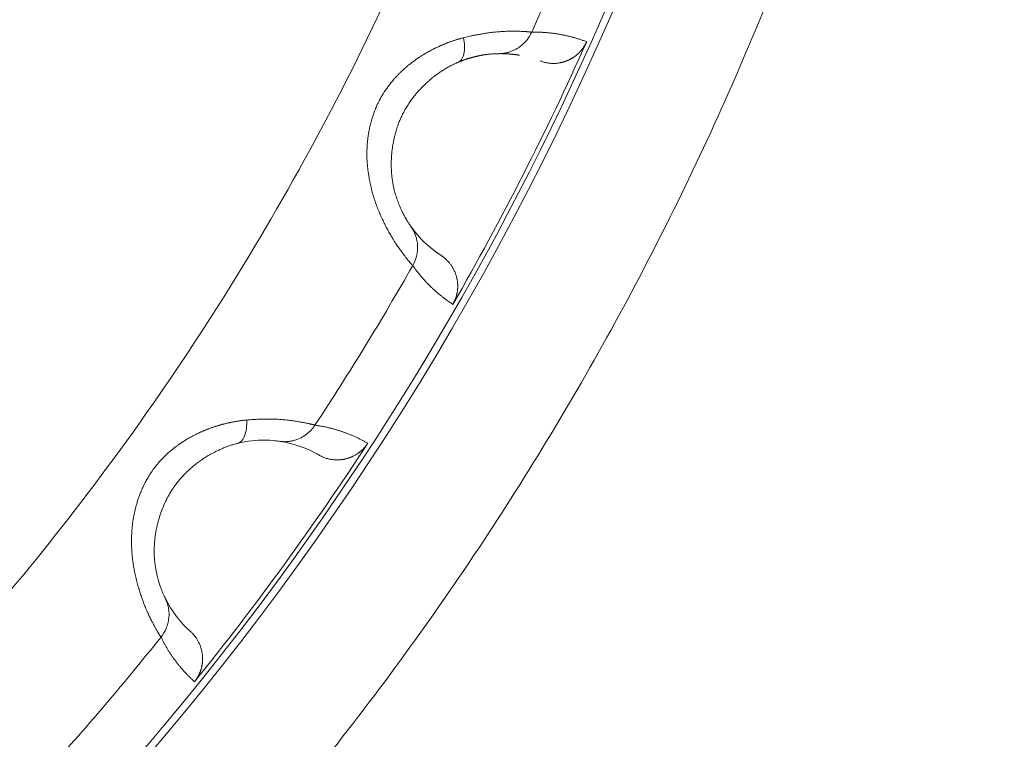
# Model space of a CAD drawing. Header units: millimetres. Extents: x 51337 to 61814, y -21781 to -12277.
# Tile 235 of 256: x 59284 to 59297, y -20740 to -20730. Entities that reach past the tile are written whole.
import ezdxf

# ---------------------------------------------------------------- set-up
doc = ezdxf.new("R2010")
doc.units = ezdxf.units.MM
doc.header["$LTSCALE"] = 0.3175
doc.layers.add('1轮廓实线层', color=7, linetype='Continuous', lineweight=18)

msp = doc.modelspace()

# ---------------------------------------------------------------- linework, layer by layer
at = {"layer": '1轮廓实线层'}
for p, q in [((59290.47332, -20730.40924), (59290.54957, -20730.41044)), ((59285.94673, -20737.93778), (59285.90537, -20737.85998)), ((59286.25076, -20738.31332), (59286.20246, -20738.26828))]:
    msp.add_line(p, q, dxfattribs=at)
for radius, start, end in [(117.32051, 300.7584308, 103.5504853), (40, 288.773642, 251.226405), (39.90067, 289.520584, 109.999747)]:
    msp.add_arc((59255.29339, -20713.97664), radius, start, end, dxfattribs=at)
for points, degree, knots in [([(59255.29339, -20663.97664), (59256.8034, -20663.97664), (59258.31341, -20664.04509), (59261.32105, -20664.31834), (59262.81868, -20664.52313), (59265.78926, -20665.06737), (59267.26222, -20665.40682), (59270.17137, -20666.21761), (59271.60758, -20666.68893), (59274.43144, -20667.7596), (59275.81911, -20668.35894), (59278.53453, -20669.68071), (59279.86228, -20670.40314), (59282.44697, -20671.96518), (59283.7039, -20672.80478), (59286.13667, -20674.59426), (59287.31248, -20675.54414), (59289.57336, -20677.54639), (59290.65841, -20678.59876), (59292.72886, -20680.79735), (59293.71425, -20681.94358), (59295.57728, -20684.32048), (59296.45492, -20685.55116), (59298.09526, -20688.08688), (59298.85795, -20689.39192), (59300.26213, -20692.06565), (59300.90362, -20693.43434), (59302.06014, -20696.22415), (59302.57516, -20697.64527), (59303.47452, -20700.52827), (59303.85885, -20701.99016), (59304.49367, -20704.94271), (59304.74416, -20706.43337), (59305.10924, -20709.43125), (59305.22383, -20710.93847), (59305.31618, -20713.95708), (59305.29393, -20715.46848), (59305.11278, -20718.48307), (59304.95388, -20719.98626), (59304.50072, -20722.9721), (59304.20647, -20724.45474), (59303.48502, -20727.38733), (59303.05783, -20728.83727), (59302.07401, -20731.69256), (59301.51738, -20733.0979), (59300.27925, -20735.85247), (59299.59776, -20737.20168), (59298.11549, -20739.83293), (59297.31472, -20741.11495), (59295.60046, -20743.60129), (59294.68698, -20744.80561), (59292.75479, -20747.12665), (59291.7361, -20748.24337), (59289.60184, -20750.38008), (59288.48628, -20751.40006), (59286.16745, -20753.3349), (59284.96418, -20754.24976), (59282.47981, -20755.96686), (59281.1987, -20756.7691), (59278.56916, -20758.25438), (59277.22072, -20758.93742), (59274.46758, -20760.1787), (59273.06287, -20760.73694), (59270.20872, -20761.72403), (59268.75927, -20762.15288), (59267.29339, -20762.51529)], 3, [0, 0, 0, 0, 0.03125, 0.03125, 0.0625, 0.0625, 0.09375, 0.09375, 0.125, 0.125, 0.15625, 0.15625, 0.1875, 0.1875, 0.21875, 0.21875, 0.25, 0.25, 0.28125, 0.28125, 0.3125, 0.3125, 0.34375, 0.34375, 0.375, 0.375, 0.40625, 0.40625, 0.4375, 0.4375, 0.46875, 0.46875, 0.5, 0.5, 0.53125, 0.53125, 0.5625, 0.5625, 0.59375, 0.59375, 0.625, 0.625, 0.65625, 0.65625, 0.6875, 0.6875, 0.71875, 0.71875, 0.75, 0.75, 0.78125, 0.78125, 0.8125, 0.8125, 0.84375, 0.84375, 0.875, 0.875, 0.90625, 0.90625, 0.9375, 0.9375, 0.96875, 0.96875, 1, 1, 1, 1]), ([(59267.29339, -20754.11934), (59268.48559, -20753.76295), (59269.6619, -20753.35342), (59271.97343, -20752.4313), (59273.10863, -20751.91873), (59275.32894, -20750.79459), (59276.41404, -20750.18304), (59278.52551, -20748.8658), (59279.55189, -20748.16012), (59281.53778, -20746.66022), (59282.49729, -20745.86602), (59284.34185, -20744.19537), (59285.22689, -20743.31894), (59286.91547, -20741.49079), (59287.71902, -20740.53908), (59289.23824, -20738.56794), (59289.95391, -20737.5485), (59291.29172, -20735.45), (59291.91384, -20734.37093), (59293.05962, -20732.16171), (59293.58326, -20731.03156), (59294.52791, -20728.72916), (59294.94892, -20727.5569), (59295.68496, -20725.17957), (59295.99999, -20723.9745), (59296.52157, -20721.54111), (59296.72813, -20720.31279), (59297.03112, -20717.84265), (59297.12756, -20716.60082), (59297.20956, -20714.11351), (59297.19512, -20712.86803), (59297.05548, -20710.38328), (59296.93028, -20709.14403), (59296.57009, -20706.68157), (59296.33512, -20705.45837), (59295.75726, -20703.03772), (59295.41437, -20701.84028), (59294.62342, -20699.48066), (59294.17534, -20698.31848), (59293.17757, -20696.03859), (59292.62786, -20694.92089), (59291.43118, -20692.73883), (59290.7842, -20691.67447), (59289.39811, -20689.60755), (59288.65899, -20688.60498), (59287.09448, -20686.66959), (59286.26909, -20685.73676), (59284.53857, -20683.94826), (59283.63345, -20683.09257), (59281.75066, -20681.46514), (59280.77299, -20680.69339), (59278.75286, -20679.23995), (59277.7104, -20678.55825), (59275.56895, -20677.29032), (59274.46997, -20676.70408), (59272.22419, -20675.63173), (59271.07741, -20675.1456), (59268.74513, -20674.27733), (59267.55963, -20673.89518), (59265.15934, -20673.23787), (59263.94455, -20672.96272), (59261.4953, -20672.52159), (59260.26084, -20672.35562), (59257.78205, -20672.13418), (59256.53772, -20672.07871), (59255.29339, -20672.07871)], 3, [0, 0, 0, 0, 0.03125, 0.03125, 0.0625, 0.0625, 0.09375, 0.09375, 0.125, 0.125, 0.15625, 0.15625, 0.1875, 0.1875, 0.21875, 0.21875, 0.25, 0.25, 0.28125, 0.28125, 0.3125, 0.3125, 0.34375, 0.34375, 0.375, 0.375, 0.40625, 0.40625, 0.4375, 0.4375, 0.46875, 0.46875, 0.5, 0.5, 0.53125, 0.53125, 0.5625, 0.5625, 0.59375, 0.59375, 0.625, 0.625, 0.65625, 0.65625, 0.6875, 0.6875, 0.71875, 0.71875, 0.75, 0.75, 0.78125, 0.78125, 0.8125, 0.8125, 0.84375, 0.84375, 0.875, 0.875, 0.90625, 0.90625, 0.9375, 0.9375, 0.96875, 0.96875, 1, 1, 1, 1]), ([(59290.91112, -20730.11564), (59290.91076, -20730.11555), (59290.91001, -20730.11536), (59290.90853, -20730.11507), (59290.90672, -20730.11475), (59290.90449, -20730.1144), (59290.90182, -20730.11403), (59290.89866, -20730.11362), (59290.89497, -20730.11317), (59290.8907, -20730.1127), (59290.88581, -20730.11218), (59290.88025, -20730.11164), (59290.87397, -20730.11106), (59290.86692, -20730.11045), (59290.85905, -20730.10981), (59290.85032, -20730.10915), (59290.84068, -20730.10848), (59290.83008, -20730.10781), (59290.81259, -20730.1068), (59290.78471, -20730.10535), (59290.74117, -20730.10355), (59290.68458, -20730.10221), (59290.61828, -20730.10208), (59290.5463, -20730.104), (59290.47427, -20730.1082), (59290.40139, -20730.11469), (59290.33395, -20730.12291), (59290.27363, -20730.1318), (59290.22156, -20730.14035), (59290.17248, -20730.14924), (59290.12667, -20730.15825), (59290.08439, -20730.16715), (59290.04581, -20730.17575), (59290.01114, -20730.1838), (59289.98917, -20730.18906), (59289.97892, -20730.19151)], 3, [0, 0, 0, 0, 0.01071752, 0.02203089, 0.03393741, 0.04643443, 0.05951937, 0.0731897, 0.08744297, 0.10227681, 0.11768893, 0.13367711, 0.15023921, 0.16737312, 0.18507678, 0.20334812, 0.22218505, 0.2415854, 0.2615469, 0.31232692, 0.37160402, 0.43924333, 0.5150676, 0.58163491, 0.64470902, 0.70430263, 0.76044005, 0.80090581, 0.83825985, 0.87255927, 0.90385905, 0.93221028, 0.95765876, 0.98024422, 1, 1, 1, 1]), ([(59289.97892, -20730.19151), (59289.97341, -20730.19294), (59289.96242, -20730.19579), (59289.94591, -20730.20025), (59289.92944, -20730.20486), (59289.91298, -20730.20961), (59289.89656, -20730.2145), (59289.88017, -20730.21953), (59289.86382, -20730.22471), (59289.8475, -20730.23004), (59289.83122, -20730.2355), (59289.81497, -20730.2411), (59289.79877, -20730.24685), (59289.78261, -20730.25273), (59289.7665, -20730.25876), (59289.75043, -20730.26492), (59289.73442, -20730.27122), (59289.71845, -20730.27766), (59289.70254, -20730.28423), (59289.68668, -20730.29094), (59289.67088, -20730.29779), (59289.65514, -20730.30477), (59289.63945, -20730.31188), (59289.62383, -20730.31913), (59289.60828, -20730.32651), (59289.59279, -20730.33402), (59289.57737, -20730.34166), (59289.56202, -20730.34943), (59289.54674, -20730.35734), (59289.53154, -20730.36537), (59289.51641, -20730.37353), (59289.50136, -20730.38182), (59289.48639, -20730.39023), (59289.4715, -20730.39878), (59289.45669, -20730.40744), (59289.44197, -20730.41624), (59289.42734, -20730.42515), (59289.4128, -20730.43419), (59289.39835, -20730.44336), (59289.38399, -20730.45264), (59289.36973, -20730.46205), (59289.35556, -20730.47158), (59289.34149, -20730.48123), (59289.32753, -20730.49099), (59289.31366, -20730.50088), (59289.2999, -20730.51088), (59289.28625, -20730.52101), (59289.27271, -20730.53124), (59289.25927, -20730.5416), (59289.24595, -20730.55207), (59289.23274, -20730.56265), (59289.21965, -20730.57335), (59289.20668, -20730.58416), (59289.19382, -20730.59508), (59289.18109, -20730.60611), (59289.16848, -20730.61726), (59289.15599, -20730.62852), (59289.14364, -20730.63988), (59289.13141, -20730.65136), (59289.11931, -20730.66294), (59289.10734, -20730.67463), (59289.09551, -20730.68642), (59289.08381, -20730.69833), (59289.07226, -20730.71034), (59289.06084, -20730.72245), (59289.04956, -20730.73467), (59289.03843, -20730.74699), (59289.00221, -20730.78794), (59288.94701, -20730.8565), (59288.88162, -20730.95295), (59288.83089, -20731.04182), (59288.79253, -20731.12167), (59288.76399, -20731.1912), (59288.74011, -20731.25759), (59288.71967, -20731.32336), (59288.70217, -20731.39115), (59288.68857, -20731.45497), (59288.67829, -20731.51449), (59288.67073, -20731.56945), (59288.6654, -20731.61965), (59288.66183, -20731.66494), (59288.65964, -20731.70519), (59288.65846, -20731.74033), (59288.65799, -20731.77028), (59288.65798, -20731.79501), (59288.65823, -20731.81449), (59288.65856, -20731.8287), (59288.65906, -20731.84321), (59288.65991, -20731.85976), (59288.66108, -20731.88012), (59288.66248, -20731.90049), (59288.66408, -20731.92086), (59288.66588, -20731.94123), (59288.66788, -20731.9616), (59288.67009, -20731.98196), (59288.6725, -20732.00232), (59288.6751, -20732.02266), (59288.67791, -20732.04299), (59288.68091, -20732.0633), (59288.68411, -20732.08358), (59288.68751, -20732.10384), (59288.69111, -20732.12408), (59288.6949, -20732.14428), (59288.69888, -20732.16445), (59288.70306, -20732.18458), (59288.70744, -20732.20467), (59288.71201, -20732.22472), (59288.71678, -20732.24473), (59288.72174, -20732.2647), (59288.7269, -20732.28462), (59288.73227, -20732.30449), (59288.73783, -20732.32431), (59288.74359, -20732.34408), (59288.74954, -20732.36379), (59288.75569, -20732.38343), (59288.76202, -20732.403), (59288.77489, -20732.4415), (59288.79528, -20732.49816), (59288.82442, -20732.57101), (59288.85514, -20732.64139), (59288.88684, -20732.70892), (59288.91907, -20732.77339), (59288.95166, -20732.83475), (59288.97657, -20732.87955), (59288.99617, -20732.91303), (59289.01242, -20732.93981), (59289.0347, -20732.97533), (59289.06272, -20733.01823), (59289.0956, -20733.06633), (59289.12789, -20733.11135), (59289.1549, -20733.14762), (59289.17357, -20733.17206), (59289.18724, -20733.18989), (59289.19831, -20733.20444), (59289.20892, -20733.21806), (59289.21868, -20733.2304), (59289.22762, -20733.24152), (59289.23576, -20733.2515), (59289.24315, -20733.26039), (59289.24979, -20733.26826), (59289.25575, -20733.27519), (59289.26104, -20733.28123), (59289.26571, -20733.28645), (59289.2698, -20733.29092), (59289.27335, -20733.29468), (59289.27641, -20733.29781), (59289.27901, -20733.30036), (59289.2812, -20733.30237), (59289.28301, -20733.30391), (59289.28451, -20733.30504), (59289.2853, -20733.3055), (59289.28569, -20733.30573)], 3, [0, 0, 0, 0, 0.00396949, 0.00792271, 0.01186003, 0.01578181, 0.01968837, 0.02358008, 0.02745725, 0.0313202, 0.03516926, 0.03900472, 0.04282688, 0.04663604, 0.05043246, 0.05421644, 0.05798822, 0.06174807, 0.06549624, 0.06923297, 0.07295849, 0.07667303, 0.08037682, 0.08407006, 0.08775297, 0.09142573, 0.09508856, 0.09874162, 0.10238511, 0.1060192, 0.10964406, 0.11325986, 0.11686674, 0.12046488, 0.1240544, 0.12763547, 0.1312082, 0.13477275, 0.13832923, 0.14187778, 0.14541851, 0.14895154, 0.15247698, 0.15599495, 0.15950555, 0.16300889, 0.16650507, 0.1699942, 0.17347637, 0.1769517, 0.18042028, 0.18388221, 0.18733759, 0.19078653, 0.1942291, 0.19766542, 0.20109558, 0.20451967, 0.20793779, 0.21135004, 0.21475652, 0.21815732, 0.22155254, 0.22494229, 0.22832666, 0.23170577, 0.23507971, 0.2384486, 0.26502367, 0.28858214, 0.30926629, 0.32719576, 0.34242456, 0.35495638, 0.37010786, 0.38432111, 0.39758013, 0.40987007, 0.42117585, 0.43148202, 0.44077334, 0.44903524, 0.45625408, 0.46241746, 0.46751438, 0.47153548, 0.47447326, 0.47632223, 0.48054165, 0.48477243, 0.48901473, 0.4932687, 0.49753453, 0.50181238, 0.50610245, 0.51040495, 0.51472008, 0.51904807, 0.52338918, 0.52774364, 0.53211174, 0.53649375, 0.54088998, 0.54530077, 0.54972665, 0.55416822, 0.55862608, 0.56310085, 0.56759318, 0.57210371, 0.5766331, 0.58118203, 0.58575112, 0.59034034, 0.59494933, 0.59957776, 0.60422533, 0.622501, 0.6410032, 0.65970204, 0.67856197, 0.69757309, 0.71674304, 0.73607139, 0.74201651, 0.75161379, 0.76490258, 0.7819314, 0.80275304, 0.82690071, 0.84607373, 0.86019506, 0.86921539, 0.87888546, 0.88827987, 0.8973966, 0.90623394, 0.91479041, 0.92306479, 0.93105596, 0.93876294, 0.94618481, 0.95332069, 0.9601697, 0.96673093, 0.97300347, 0.97898633, 0.98467851, 0.99007894, 0.99518648, 1, 1, 1, 1]), ([(59289.90542, -20730.52708), (59289.92319, -20730.51958), (59289.95603, -20730.49293), (59289.98763, -20730.41605), (59289.99572, -20730.31005), (59289.98628, -20730.23042), (59289.97892, -20730.19151)], 3, [0, 0, 0, 0, 0.24769339, 0.50189604, 0.75609869, 1, 1, 1, 1]), ([(59290.91112, -20730.11564), (59290.91847, -20730.11551), (59290.93319, -20730.11525), (59290.95518, -20730.11517), (59290.97714, -20730.1153), (59290.99907, -20730.11567), (59291.02097, -20730.11629), (59291.04283, -20730.11714), (59291.06466, -20730.11822), (59291.08646, -20730.11955), (59291.10823, -20730.12112), (59291.12996, -20730.12292), (59291.15167, -20730.12496), (59291.17334, -20730.12725), (59291.19497, -20730.12977), (59291.21658, -20730.13254), (59291.23815, -20730.13555), (59291.25969, -20730.1388), (59291.2812, -20730.14229), (59291.30268, -20730.14602), (59291.32412, -20730.14999), (59291.34553, -20730.15421), (59291.36691, -20730.15867), (59291.38825, -20730.16338), (59291.40956, -20730.16833), (59291.43084, -20730.17352), (59291.45209, -20730.17896), (59291.4733, -20730.18465), (59291.49448, -20730.19058), (59291.51563, -20730.19675), (59291.53674, -20730.20317), (59291.55782, -20730.20984), (59291.57886, -20730.21676), (59291.59987, -20730.22392), (59291.62085, -20730.23134), (59291.6418, -20730.23898), (59291.6557, -20730.24428), (59291.66267, -20730.24693)], 3, [0, 0, 0, 0, 0.02695908, 0.05401288, 0.0811614, 0.10840466, 0.13574267, 0.16317545, 0.19070299, 0.21832533, 0.24604246, 0.27385441, 0.30176118, 0.32976278, 0.35785923, 0.38605054, 0.41433672, 0.44271778, 0.47119373, 0.49976459, 0.52843036, 0.55719105, 0.58604669, 0.61499727, 0.64404282, 0.67318333, 0.70241882, 0.7317493, 0.76117479, 0.79069529, 0.82031081, 0.85002137, 0.87982697, 0.90972762, 0.93972333, 0.96981413, 1, 1, 1, 1]), ([(59291.66267, -20730.24693), (59291.62553, -20730.32986), (59291.49126, -20730.46534), (59291.39714, -20730.50464), (59291.35109, -20730.52387), (59291.29936, -20730.53373), (59291.15963, -20730.56037), (59291.02621, -20730.5091)], 2, [0, 0, 0, 0.25, 0.5, 0.5, 0.75, 0.75, 1, 1, 1]), ([(59289.90542, -20730.52708), (59289.90931, -20730.52545), (59289.91707, -20730.5222), (59289.92856, -20730.51753), (59289.93991, -20730.51301), (59289.9511, -20730.50865), (59289.96215, -20730.50444), (59289.97304, -20730.50039), (59289.98378, -20730.49649), (59289.99437, -20730.49273), (59290.00481, -20730.4891), (59290.01509, -20730.48561), (59290.02522, -20730.48225), (59290.0352, -20730.47902), (59290.04503, -20730.47591), (59290.0547, -20730.47292), (59290.06422, -20730.47004), (59290.07359, -20730.46728), (59290.0828, -20730.46462), (59290.09186, -20730.46207), (59290.10077, -20730.45962), (59290.10953, -20730.45726), (59290.11814, -20730.455), (59290.1266, -20730.45284), (59290.13491, -20730.45076), (59290.14307, -20730.44877), (59290.15109, -20730.44686), (59290.15895, -20730.44502), (59290.16667, -20730.44327), (59290.17424, -20730.44159), (59290.18167, -20730.43998), (59290.18896, -20730.43845), (59290.1961, -20730.43698), (59290.2031, -20730.43557), (59290.20996, -20730.43423), (59290.21668, -20730.43294), (59290.22326, -20730.43171), (59290.2297, -20730.43054), (59290.23601, -20730.42943), (59290.24218, -20730.42836), (59290.24821, -20730.42734), (59290.25412, -20730.42637), (59290.25989, -20730.42545), (59290.26554, -20730.42457), (59290.27105, -20730.42374), (59290.27644, -20730.42294), (59290.2817, -20730.42218), (59290.2952, -20730.42029), (59290.31783, -20730.41742), (59290.34882, -20730.41419), (59290.3805, -20730.41168), (59290.40548, -20730.41037), (59290.42368, -20730.40977), (59290.43595, -20730.40953), (59290.44544, -20730.40945), (59290.45261, -20730.40944), (59290.45786, -20730.40947), (59290.46165, -20730.40948), (59290.46341, -20730.40946), (59290.46423, -20730.40946)], 3, [0, 0, 0, 0, 0.01139363, 0.02272308, 0.03398947, 0.04519375, 0.05633674, 0.0674191, 0.07844137, 0.08940394, 0.1003071, 0.11115105, 0.12193586, 0.13266151, 0.14332791, 0.15393489, 0.16448218, 0.17496947, 0.18539637, 0.19576246, 0.20606724, 0.21631018, 0.2264907, 0.23660819, 0.24666199, 0.25665143, 0.26657579, 0.27643435, 0.28622634, 0.29595101, 0.30560757, 0.31519523, 0.32471317, 0.33416059, 0.34353667, 0.35284058, 0.36207151, 0.37122862, 0.3803111, 0.38931812, 0.39824886, 0.40710251, 0.41587826, 0.42457531, 0.43319287, 0.44173014, 0.45018636, 0.45856074, 0.50773836, 0.56706842, 0.63689406, 0.71758331, 0.76806511, 0.81530375, 0.85920962, 0.89970231, 0.93670875, 0.9701619, 1, 1, 1, 1]), ([(59288.99129, -20731.90925), (59288.99137, -20731.90322), (59288.99152, -20731.89036), (59288.99207, -20731.86981), (59288.99298, -20731.8468), (59288.99437, -20731.82129), (59288.99636, -20731.79331), (59288.99908, -20731.76283), (59289.00267, -20731.72989), (59289.00729, -20731.69449), (59289.0131, -20731.65667), (59289.02029, -20731.61649), (59289.02905, -20731.574), (59289.03958, -20731.5293), (59289.05401, -20731.47545), (59289.07251, -20731.41595), (59289.09487, -20731.35438), (59289.11703, -20731.30076), (59289.14153, -20731.24754), (59289.16975, -20731.19279), (59289.2034, -20731.13483), (59289.23965, -20731.0787), (59289.27592, -20731.02781), (59289.31176, -20730.98155), (59289.34692, -20730.93935), (59289.38412, -20730.89778), (59289.42334, -20730.85697), (59289.46454, -20730.81703), (59289.50766, -20730.77812), (59289.55267, -20730.74036), (59289.59107, -20730.71047), (59289.62204, -20730.68771), (59289.64496, -20730.67148), (59289.66806, -20730.65575), (59289.69131, -20730.64051), (59289.7147, -20730.62578), (59289.73823, -20730.61156), (59289.76187, -20730.59786), (59289.78562, -20730.58469), (59289.80946, -20730.57205), (59289.83338, -20730.55995), (59289.85737, -20730.5484), (59289.88143, -20730.53736), (59289.89741, -20730.53052), (59289.90542, -20730.52708)], 3, [0, 0, 0, 0, 0.0104275, 0.02224284, 0.03544363, 0.05002787, 0.06599388, 0.08334028, 0.10206581, 0.12216943, 0.14365033, 0.16650729, 0.19073814, 0.21633929, 0.24330532, 0.2838213, 0.32015182, 0.3523048, 0.380327, 0.4175784, 0.45471146, 0.49177585, 0.5287744, 0.55883725, 0.58943646, 0.62057309, 0.65225081, 0.68447726, 0.71726587, 0.75063702, 0.78462131, 0.80092728, 0.81724874, 0.83359155, 0.84996224, 0.86636803, 0.88281691, 0.89931759, 0.91587962, 0.93251333, 0.94922987, 0.96604119, 0.98296006, 1, 1, 1, 1]), ([(59289.26076, -20732.77154), (59289.26035, -20732.77096), (59289.25947, -20732.76973), (59289.25778, -20732.76739), (59289.25553, -20732.76431), (59289.25257, -20732.76024), (59289.24876, -20732.75493), (59289.24392, -20732.74811), (59289.23793, -20732.73948), (59289.23065, -20732.72872), (59289.22195, -20732.7155), (59289.21118, -20732.69859), (59289.19831, -20732.67756), (59289.18354, -20732.65222), (59289.16831, -20732.62468), (59289.15289, -20732.59525), (59289.13756, -20732.56425), (59289.12082, -20732.52829), (59289.09975, -20732.47949), (59289.07559, -20732.41657), (59289.05169, -20732.34367), (59289.03551, -20732.28488), (59289.0253, -20732.24144), (59289.01923, -20732.21287), (59289.0137, -20732.18385), (59289.00873, -20732.15444), (59289.00437, -20732.12469), (59289.00064, -20732.09465), (59288.99753, -20732.06434), (59288.99504, -20732.03377), (59288.99316, -20732.00296), (59288.9919, -20731.97192), (59288.9912, -20731.94071), (59288.99126, -20731.91973), (59288.99129, -20731.90925)], 3, [0, 0, 0, 0, 0.01773088, 0.03787534, 0.06040575, 0.08529176, 0.11249999, 0.14199351, 0.17373104, 0.20766585, 0.24374436, 0.28190455, 0.32863354, 0.3733942, 0.41619247, 0.45704158, 0.49596334, 0.53298756, 0.58087526, 0.64852484, 0.70851857, 0.76265371, 0.78303327, 0.80326934, 0.82337345, 0.84335443, 0.86321807, 0.88297149, 0.90263007, 0.9222096, 0.94172488, 0.96118902, 0.98061149, 1, 1, 1, 1]), ([(59289.26076, -20732.77154), (59289.28636, -20732.80799), (59289.30802, -20732.84941), (59289.33137, -20732.91641), (59289.33763, -20732.93954), (59289.34678, -20732.98672), (59289.34967, -20733.01076), (59289.35192, -20733.05903), (59289.35129, -20733.08324), (59289.34657, -20733.13109), (59289.34249, -20733.15471), (59289.32549, -20733.22367), (59289.30778, -20733.26698), (59289.28569, -20733.30573)], 3, [0, 0, 0, 0, 0.25, 0.25, 0.375, 0.375, 0.5, 0.5, 0.625, 0.625, 0.75, 0.75, 1, 1, 1, 1]), ([(59289.83366, -20733.83656), (59289.83541, -20733.83347), (59289.83892, -20733.82728), (59289.84393, -20733.81783), (59289.84878, -20733.80824), (59289.85343, -20733.79853), (59289.85788, -20733.78869), (59289.86213, -20733.77872), (59289.86617, -20733.76865), (59289.87, -20733.75847), (59289.87361, -20733.74818), (59289.877, -20733.73781), (59289.88017, -20733.72735), (59289.88311, -20733.71681), (59289.88583, -20733.7062), (59289.88831, -20733.69553), (59289.89056, -20733.68481), (59289.89257, -20733.67404), (59289.89434, -20733.66324), (59289.89588, -20733.6524), (59289.89717, -20733.64154), (59289.89823, -20733.63067), (59289.89905, -20733.6198), (59289.89963, -20733.60892), (59289.89998, -20733.59807), (59289.90009, -20733.58723), (59289.89996, -20733.57641), (59289.8996, -20733.56564), (59289.89901, -20733.5549), (59289.89819, -20733.54422), (59289.89715, -20733.5336), (59289.89589, -20733.52304), (59289.89441, -20733.51255), (59289.89271, -20733.50215), (59289.89081, -20733.49183), (59289.8887, -20733.4816), (59289.88567, -20733.4683), (59289.87989, -20733.44609), (59289.86809, -20733.40967), (59289.84585, -20733.35816), (59289.82032, -20733.31527), (59289.79816, -20733.28488), (59289.78574, -20733.26916), (59289.77233, -20733.25355), (59289.75793, -20733.23813), (59289.74255, -20733.223), (59289.72621, -20733.20827), (59289.70892, -20733.19405), (59289.69078, -20733.18035), (59289.67809, -20733.17188), (59289.67171, -20733.16761)], 3, [0, 0, 0, 0, 0.01404921, 0.02814998, 0.04229891, 0.05649251, 0.07072723, 0.08499945, 0.0993055, 0.11364162, 0.12800404, 0.14238893, 0.15679241, 0.17121056, 0.18563948, 0.20007518, 0.21451371, 0.22895109, 0.24338333, 0.25780645, 0.27221649, 0.28660948, 0.30098151, 0.31532866, 0.32964706, 0.34393289, 0.35818237, 0.37239175, 0.38655737, 0.4006756, 0.41474291, 0.42875581, 0.44271091, 0.45660488, 0.47043448, 0.48419656, 0.49788807, 0.52435307, 0.57490226, 0.64910943, 0.74573831, 0.77138158, 0.79779211, 0.82492597, 0.85273542, 0.88116899, 0.91017173, 0.9396855, 0.96964937, 1, 1, 1, 1]), ([(59289.83366, -20733.83656), (59289.82742, -20733.83249), (59289.81496, -20733.82436), (59289.79646, -20733.8119), (59289.77813, -20733.79929), (59289.75999, -20733.7865), (59289.74202, -20733.77354), (59289.72424, -20733.76041), (59289.70663, -20733.7471), (59289.68921, -20733.73363), (59289.67196, -20733.71998), (59289.6549, -20733.70616), (59289.63801, -20733.69217), (59289.6213, -20733.67801), (59289.60477, -20733.66368), (59289.58841, -20733.64917), (59289.57224, -20733.6345), (59289.55624, -20733.61966), (59289.54042, -20733.60465), (59289.52478, -20733.58947), (59289.50931, -20733.57412), (59289.49402, -20733.5586), (59289.47891, -20733.54292), (59289.46397, -20733.52707), (59289.44921, -20733.51104), (59289.43462, -20733.49486), (59289.42021, -20733.4785), (59289.40598, -20733.46198), (59289.39192, -20733.44529), (59289.37803, -20733.42843), (59289.36432, -20733.41141), (59289.35078, -20733.39422), (59289.33741, -20733.37686), (59289.32422, -20733.35934), (59289.3112, -20733.34165), (59289.29835, -20733.32381), (59289.2899, -20733.31175), (59289.28569, -20733.30573)], 3, [0, 0, 0, 0, 0.03018539, 0.06027571, 0.090271, 0.12017125, 0.14997647, 0.17968668, 0.20930189, 0.2388221, 0.26824732, 0.29757758, 0.32681287, 0.35595321, 0.38499861, 0.41394907, 0.44280462, 0.47156526, 0.50023101, 0.52880186, 0.55727784, 0.58565896, 0.61394522, 0.64213665, 0.67023324, 0.69823502, 0.72614199, 0.75395416, 0.78167156, 0.80929418, 0.83682205, 0.86425516, 0.89159355, 0.91883721, 0.94598617, 0.97304043, 1, 1, 1, 1]), ([(59287.01532, -20735.4179), (59287.00966, -20735.41844), (59286.99836, -20735.41953), (59286.98135, -20735.42136), (59286.96436, -20735.42333), (59286.94736, -20735.42545), (59286.93038, -20735.42771), (59286.9134, -20735.43012), (59286.89644, -20735.43268), (59286.87949, -20735.43538), (59286.86255, -20735.43823), (59286.84563, -20735.44123), (59286.82873, -20735.44437), (59286.81185, -20735.44765), (59286.79499, -20735.45108), (59286.77816, -20735.45465), (59286.76136, -20735.45837), (59286.74458, -20735.46223), (59286.72784, -20735.46623), (59286.71112, -20735.47038), (59286.69445, -20735.47467), (59286.6778, -20735.4791), (59286.6612, -20735.48367), (59286.64464, -20735.48839), (59286.62812, -20735.49324), (59286.61165, -20735.49824), (59286.59522, -20735.50338), (59286.57885, -20735.50865), (59286.56252, -20735.51407), (59286.54625, -20735.51962), (59286.53003, -20735.52532), (59286.51387, -20735.53115), (59286.49776, -20735.53712), (59286.48172, -20735.54323), (59286.46574, -20735.54947), (59286.44983, -20735.55585), (59286.43398, -20735.56237), (59286.41821, -20735.56903), (59286.4025, -20735.57582), (59286.38686, -20735.58274), (59286.37131, -20735.5898), (59286.35582, -20735.597), (59286.34042, -20735.60433), (59286.3251, -20735.61179), (59286.30986, -20735.61938), (59286.2947, -20735.62711), (59286.27964, -20735.63497), (59286.26466, -20735.64297), (59286.24977, -20735.65109), (59286.23497, -20735.65935), (59286.22027, -20735.66773), (59286.20567, -20735.67625), (59286.19116, -20735.6849), (59286.17676, -20735.69368), (59286.16245, -20735.70258), (59286.14825, -20735.71162), (59286.13416, -20735.72078), (59286.12018, -20735.73007), (59286.1063, -20735.73949), (59286.09254, -20735.74904), (59286.07889, -20735.75872), (59286.06536, -20735.76852), (59286.05195, -20735.77844), (59286.03866, -20735.7885), (59286.02548, -20735.79867), (59286.01243, -20735.80898), (59285.99951, -20735.8194), (59285.95733, -20735.85419), (59285.89209, -20735.91327), (59285.81241, -20735.9983), (59285.74841, -20736.07814), (59285.69802, -20736.15101), (59285.65896, -20736.21521), (59285.62499, -20736.27705), (59285.59451, -20736.33881), (59285.56662, -20736.40304), (59285.54321, -20736.46394), (59285.52374, -20736.52112), (59285.50768, -20736.57422), (59285.49456, -20736.62297), (59285.48395, -20736.66714), (59285.47549, -20736.70656), (59285.46882, -20736.74108), (59285.46368, -20736.77059), (59285.4598, -20736.79501), (59285.457, -20736.81429), (59285.4551, -20736.82838), (59285.45333, -20736.84278), (59285.45157, -20736.85926), (59285.44955, -20736.87956), (59285.44775, -20736.89989), (59285.44614, -20736.92026), (59285.44473, -20736.94066), (59285.44352, -20736.9611), (59285.44252, -20736.98155), (59285.44171, -20737.00203), (59285.4411, -20737.02253), (59285.44069, -20737.04305), (59285.44048, -20737.06358), (59285.44047, -20737.08412), (59285.44066, -20737.10466), (59285.44104, -20737.12521), (59285.44162, -20737.14575), (59285.4424, -20737.1663), (59285.44338, -20737.18683), (59285.44456, -20737.20736), (59285.44594, -20737.22788), (59285.44752, -20737.24839), (59285.4493, -20737.26889), (59285.45128, -20737.28937), (59285.45347, -20737.30983), (59285.45586, -20737.33028), (59285.45846, -20737.35071), (59285.46126, -20737.37111), (59285.46426, -20737.39147), (59285.46745, -20737.41179), (59285.47414, -20737.45183), (59285.48542, -20737.51098), (59285.50279, -20737.58749), (59285.52213, -20737.66181), (59285.54287, -20737.73347), (59285.56462, -20737.80219), (59285.58722, -20737.86789), (59285.60481, -20737.91604), (59285.61892, -20737.95217), (59285.63079, -20737.98116), (59285.64723, -20738.01973), (59285.6682, -20738.06648), (59285.69316, -20738.11914), (59285.718, -20738.16865), (59285.73901, -20738.20871), (59285.75362, -20738.23576), (59285.76433, -20738.25551), (59285.77299, -20738.27162), (59285.78134, -20738.28673), (59285.78905, -20738.30044), (59285.79614, -20738.31283), (59285.80263, -20738.32395), (59285.80853, -20738.33388), (59285.81386, -20738.3427), (59285.81866, -20738.35047), (59285.82294, -20738.35727), (59285.82673, -20738.36316), (59285.83008, -20738.36821), (59285.833, -20738.37248), (59285.83552, -20738.37605), (59285.83769, -20738.37897), (59285.83954, -20738.38131), (59285.84109, -20738.38311), (59285.84239, -20738.38446), (59285.8431, -20738.38504), (59285.84345, -20738.38532)], 3, [0, 0, 0, 0, 0.00396949, 0.00792271, 0.01186003, 0.01578181, 0.01968837, 0.02358008, 0.02745725, 0.0313202, 0.03516926, 0.03900472, 0.04282688, 0.04663604, 0.05043247, 0.05421644, 0.05798822, 0.06174807, 0.06549624, 0.06923297, 0.07295849, 0.07667303, 0.08037682, 0.08407006, 0.08775297, 0.09142573, 0.09508856, 0.09874162, 0.10238511, 0.1060192, 0.10964406, 0.11325986, 0.11686675, 0.12046488, 0.1240544, 0.12763547, 0.1312082, 0.13477275, 0.13832923, 0.14187778, 0.14541851, 0.14895154, 0.15247698, 0.15599495, 0.15950555, 0.16300889, 0.16650507, 0.1699942, 0.17347637, 0.1769517, 0.18042028, 0.18388221, 0.18733759, 0.19078653, 0.1942291, 0.19766542, 0.20109558, 0.20451967, 0.20793779, 0.21135004, 0.21475652, 0.21815732, 0.22155254, 0.22494229, 0.22832666, 0.23170577, 0.23507971, 0.2384486, 0.26502367, 0.28858214, 0.30926629, 0.32719576, 0.34242456, 0.35495638, 0.37010786, 0.38432111, 0.39758013, 0.40987007, 0.42117585, 0.43148202, 0.44077334, 0.44903524, 0.45625408, 0.46241746, 0.46751438, 0.47153548, 0.47447326, 0.47632223, 0.48054165, 0.48477243, 0.48901473, 0.4932687, 0.49753453, 0.50181238, 0.50610245, 0.51040495, 0.51472008, 0.51904808, 0.52338918, 0.52774365, 0.53211174, 0.53649376, 0.54088998, 0.54530077, 0.54972665, 0.55416822, 0.55862608, 0.56310086, 0.56759318, 0.57210371, 0.5766331, 0.58118203, 0.58575112, 0.59034034, 0.59494933, 0.59957776, 0.60422533, 0.622501, 0.6410032, 0.65970204, 0.67856197, 0.69757309, 0.71674304, 0.73607139, 0.74201651, 0.75161379, 0.76490258, 0.7819314, 0.80275304, 0.82690071, 0.84607373, 0.86019506, 0.86921539, 0.87888546, 0.88827987, 0.8973966, 0.90623394, 0.91479041, 0.92306479, 0.93105596, 0.93876294, 0.94618481, 0.95332069, 0.9601697, 0.96673093, 0.97300347, 0.97898633, 0.98467851, 0.99007894, 0.99518648, 1, 1, 1, 1]), ([(59286.89023, -20735.73783), (59286.90896, -20735.73321), (59286.94555, -20735.71202), (59286.98879, -20735.64102), (59287.01337, -20735.5376), (59287.0165, -20735.45747), (59287.01532, -20735.4179)], 3, [0, 0, 0, 0, 0.24769377, 0.50189629, 0.75609882, 1, 1, 1, 1]), ([(59287.94791, -20735.48878), (59287.94756, -20735.48864), (59287.94686, -20735.48834), (59287.94545, -20735.48782), (59287.9437, -20735.48722), (59287.94156, -20735.48653), (59287.93898, -20735.48574), (59287.93592, -20735.48484), (59287.93235, -20735.48382), (59287.9282, -20735.48268), (59287.92345, -20735.48141), (59287.91804, -20735.48), (59287.91193, -20735.47844), (59287.90506, -20735.47674), (59287.8974, -20735.47488), (59287.88888, -20735.47287), (59287.87946, -20735.4707), (59287.86909, -20735.46837), (59287.85198, -20735.46464), (59287.82467, -20735.45885), (59287.78194, -20735.45026), (59287.72626, -20735.44008), (59287.66079, -20735.42958), (59287.5894, -20735.42022), (59287.5176, -20735.4131), (59287.44461, -20735.40811), (59287.37671, -20735.40567), (59287.31574, -20735.40502), (59287.26298, -20735.40532), (59287.21311, -20735.40642), (59287.16646, -20735.40815), (59287.1233, -20735.41033), (59287.08385, -20735.41279), (59287.04835, -20735.41532), (59287.02583, -20735.41708), (59287.01532, -20735.4179)], 3, [0, 0, 0, 0, 0.01071753, 0.02203091, 0.03393743, 0.04643446, 0.05951941, 0.07318974, 0.08744301, 0.10227685, 0.11768897, 0.13367715, 0.15023925, 0.16737316, 0.18507681, 0.20334815, 0.22218506, 0.24158541, 0.2615469, 0.31232699, 0.37160411, 0.43924339, 0.5150676, 0.58163483, 0.64470891, 0.70430254, 0.76044005, 0.80090573, 0.83825972, 0.87255911, 0.90385888, 0.93221013, 0.95765864, 0.98024414, 1, 1, 1, 1]), ([(59287.94791, -20735.48878), (59287.95519, -20735.48981), (59287.96977, -20735.49185), (59287.9915, -20735.49521), (59288.01317, -20735.49878), (59288.03477, -20735.50258), (59288.0563, -20735.50661), (59288.07776, -20735.51086), (59288.09916, -20735.51535), (59288.12048, -20735.52007), (59288.14174, -20735.52503), (59288.16292, -20735.53021), (59288.18404, -20735.53562), (59288.20508, -20735.54127), (59288.22606, -20735.54715), (59288.24697, -20735.55326), (59288.2678, -20735.5596), (59288.28857, -20735.56618), (59288.30927, -20735.573), (59288.32989, -20735.58004), (59288.35045, -20735.58732), (59288.37094, -20735.59484), (59288.39135, -20735.60259), (59288.4117, -20735.61058), (59288.43198, -20735.6188), (59288.45218, -20735.62726), (59288.47231, -20735.63595), (59288.49238, -20735.64489), (59288.51237, -20735.65406), (59288.53229, -20735.66346), (59288.55213, -20735.67311), (59288.57191, -20735.68299), (59288.59161, -20735.69312), (59288.61125, -20735.70348), (59288.6308, -20735.71408), (59288.6503, -20735.72491), (59288.6632, -20735.73232), (59288.66967, -20735.73602)], 3, [0, 0, 0, 0, 0.02695908, 0.05401288, 0.0811614, 0.10840466, 0.13574267, 0.16317545, 0.19070299, 0.21832533, 0.24604246, 0.27385441, 0.30176118, 0.32976278, 0.35785923, 0.38605054, 0.41433672, 0.44271778, 0.47119373, 0.49976459, 0.52843036, 0.55719105, 0.58604669, 0.61499727, 0.64404281, 0.67318333, 0.70241882, 0.7317493, 0.76117479, 0.79069529, 0.82031081, 0.85002137, 0.87982697, 0.90972762, 0.93972333, 0.96981413, 1, 1, 1, 1]), ([(59285.90239, -20737.85381), (59285.90211, -20737.85325), (59285.90154, -20737.8521), (59285.90049, -20737.85002), (59285.89924, -20737.84757), (59285.89777, -20737.84469), (59285.89607, -20737.84133), (59285.89411, -20737.83744), (59285.89188, -20737.83298), (59285.88937, -20737.82788), (59285.8852, -20737.81928), (59285.87883, -20737.80575), (59285.86962, -20737.78519), (59285.86078, -20737.76432), (59285.85258, -20737.74395), (59285.84513, -20737.72463), (59285.83699, -20737.70246), (59285.82823, -20737.67722), (59285.81895, -20737.64872), (59285.80931, -20737.61678), (59285.79949, -20737.58121), (59285.7896, -20737.54148), (59285.78007, -20737.49799), (59285.77131, -20737.45127), (59285.7651, -20737.41134), (59285.76074, -20737.37826), (59285.75761, -20737.35104), (59285.75448, -20737.31795), (59285.7518, -20737.27873), (59285.74966, -20737.22148), (59285.75038, -20737.15035), (59285.75602, -20737.07068), (59285.76435, -20737.00128), (59285.77383, -20736.94263), (59285.78319, -20736.89496), (59285.79138, -20736.85838), (59285.80359, -20736.80848), (59285.82449, -20736.73458), (59285.85933, -20736.63566), (59285.89863, -20736.54507), (59285.93119, -20736.48083), (59285.9579, -20736.43256), (59285.98373, -20736.38928), (59286.01533, -20736.34109), (59286.04794, -20736.2957), (59286.0828, -20736.2512), (59286.12024, -20736.20727), (59286.16065, -20736.16365), (59286.20276, -20736.12173), (59286.24752, -20736.08052), (59286.2955, -20736.03977), (59286.3473, -20735.9993), (59286.4023, -20735.95992), (59286.46043, -20735.92192), (59286.52162, -20735.88561), (59286.572, -20735.85869), (59286.61027, -20735.83977), (59286.63554, -20735.82784), (59286.66089, -20735.81643), (59286.6863, -20735.80553), (59286.71177, -20735.79516), (59286.73728, -20735.78533), (59286.7628, -20735.77602), (59286.78834, -20735.76726), (59286.81388, -20735.75904), (59286.8394, -20735.75139), (59286.86491, -20735.74424), (59286.88177, -20735.73997), (59286.89023, -20735.73783)], 3, [0, 0, 0, 0, 0.00751197, 0.01531793, 0.02341576, 0.03180325, 0.04047812, 0.04943801, 0.0586804, 0.06820264, 0.07800187, 0.10242302, 0.12645154, 0.1500849, 0.16454662, 0.17970674, 0.19553419, 0.21199468, 0.22905127, 0.24666477, 0.26479462, 0.28340031, 0.30295506, 0.32206645, 0.3407609, 0.34874699, 0.35858432, 0.37023099, 0.38363919, 0.39876451, 0.42719923, 0.45186304, 0.47298736, 0.49068841, 0.50502157, 0.51601498, 0.52368322, 0.55004226, 0.58294232, 0.61442482, 0.63503837, 0.64482133, 0.66180282, 0.67826906, 0.69423864, 0.7097287, 0.72673916, 0.74375908, 0.76078271, 0.77780123, 0.79613127, 0.81507832, 0.83464802, 0.8548515, 0.8757079, 0.89724898, 0.90566334, 0.91409053, 0.92253391, 0.93099721, 0.93948456, 0.94800046, 0.95654983, 0.96513801, 0.97377074, 0.9824542, 0.99119496, 1, 1, 1, 1]), ([(59287.24954, -20735.69292), (59287.3111, -20735.69267), (59287.36142, -20735.69638), (59287.43371, -20735.70424), (59287.45568, -20735.70838), (59287.46063, -20735.70908)], 3, [0, 0, 0, 0, 0.5, 0.5, 1, 1, 1, 1]), ([(59288.66967, -20735.73602), (59288.62001, -20735.81212), (59288.46621, -20735.92493), (59288.3671, -20735.94902), (59288.3186, -20735.96081), (59288.26597, -20735.96246), (59288.12379, -20735.96692), (59288.00002, -20735.89539)], 2, [0, 0, 0, 0.25, 0.5, 0.5, 0.75, 0.75, 1, 1, 1]), ([(59287.97441, -20735.88092), (59287.97836, -20735.88311), (59287.98231, -20735.88531), (59287.9921, -20735.89083), (59287.99795, -20735.89417), (59288.00377, -20735.89755)], 3, [0, 0, 0, 0, 0.40108993, 0.40108993, 1, 1, 1, 1]), ([(59285.90239, -20737.85381), (59285.92198, -20737.89382), (59285.9369, -20737.93811), (59285.94947, -20738.00795), (59285.95204, -20738.03177), (59285.9537, -20738.0798), (59285.95279, -20738.104), (59285.94746, -20738.15202), (59285.94305, -20738.17584), (59285.9309, -20738.22236), (59285.92318, -20738.24505), (59285.8956, -20738.3105), (59285.87133, -20738.35051), (59285.84345, -20738.38532)], 3, [0, 0, 0, 0, 0.25, 0.25, 0.375, 0.375, 0.5, 0.5, 0.625, 0.625, 0.75, 0.75, 1, 1, 1, 1]), ([(59286.30163, -20738.99535), (59286.30384, -20738.99256), (59286.30828, -20738.98699), (59286.31471, -20738.97844), (59286.321, -20738.96974), (59286.32711, -20738.96087), (59286.33305, -20738.95185), (59286.3388, -20738.94267), (59286.34437, -20738.93335), (59286.34974, -20738.92389), (59286.35492, -20738.9143), (59286.35989, -20738.90459), (59286.36466, -20738.89475), (59286.36921, -20738.8848), (59286.37355, -20738.87475), (59286.37767, -20738.8646), (59286.38157, -20738.85436), (59286.38524, -20738.84404), (59286.38868, -20738.83364), (59286.3919, -20738.82318), (59286.39488, -20738.81266), (59286.39762, -20738.80209), (59286.40013, -20738.79148), (59286.40241, -20738.78083), (59286.40445, -20738.77016), (59286.40625, -20738.75947), (59286.40781, -20738.74877), (59286.40915, -20738.73807), (59286.41024, -20738.72738), (59286.41111, -20738.7167), (59286.41174, -20738.70604), (59286.41214, -20738.69542), (59286.41232, -20738.68483), (59286.41228, -20738.67428), (59286.41201, -20738.66379), (59286.41153, -20738.65336), (59286.41061, -20738.63975), (59286.40837, -20738.61691), (59286.40242, -20738.57909), (59286.38852, -20738.52473), (59286.37, -20738.47839), (59286.35288, -20738.4449), (59286.34306, -20738.42743), (59286.33226, -20738.40991), (59286.32045, -20738.39243), (59286.30763, -20738.37509), (59286.29379, -20738.35798), (59286.27894, -20738.34123), (59286.26317, -20738.32486), (59286.25196, -20738.3145), (59286.24632, -20738.30929)], 3, [0, 0, 0, 0, 0.01404921, 0.02814998, 0.04229891, 0.05649251, 0.07072723, 0.08499945, 0.0993055, 0.11364162, 0.12800405, 0.14238893, 0.15679241, 0.17121057, 0.18563948, 0.20007518, 0.21451371, 0.22895109, 0.24338333, 0.25780645, 0.27221649, 0.28660949, 0.30098151, 0.31532866, 0.32964706, 0.3439329, 0.35818237, 0.37239175, 0.38655737, 0.4006756, 0.41474291, 0.42875581, 0.44271091, 0.45660488, 0.47043448, 0.48419656, 0.49788807, 0.52435307, 0.57490226, 0.64910943, 0.74573831, 0.77138158, 0.79779211, 0.82492597, 0.85273542, 0.88116899, 0.91017173, 0.9396855, 0.96964937, 1, 1, 1, 1]), ([(59286.30163, -20738.99535), (59286.29611, -20738.99035), (59286.28508, -20738.98036), (59286.26875, -20738.96517), (59286.25262, -20738.94984), (59286.2367, -20738.93438), (59286.22099, -20738.91876), (59286.20548, -20738.90301), (59286.19017, -20738.88712), (59286.17507, -20738.87108), (59286.16017, -20738.8549), (59286.14547, -20738.83858), (59286.13098, -20738.82212), (59286.11669, -20738.80552), (59286.10261, -20738.78878), (59286.08872, -20738.7719), (59286.07504, -20738.75487), (59286.06156, -20738.73771), (59286.04829, -20738.72041), (59286.03521, -20738.70297), (59286.02234, -20738.68539), (59286.00966, -20738.66768), (59285.99719, -20738.64982), (59285.98491, -20738.63182), (59285.97284, -20738.61369), (59285.96097, -20738.59542), (59285.94929, -20738.57701), (59285.93782, -20738.55846), (59285.92654, -20738.53978), (59285.91546, -20738.52096), (59285.90458, -20738.502), (59285.8939, -20738.48291), (59285.88341, -20738.46367), (59285.87312, -20738.4443), (59285.86303, -20738.4248), (59285.85313, -20738.40517), (59285.84667, -20738.39193), (59285.84345, -20738.38532)], 3, [0, 0, 0, 0, 0.03018539, 0.06027571, 0.090271, 0.12017125, 0.14997647, 0.17968668, 0.20930189, 0.2388221, 0.26824732, 0.29757758, 0.32681287, 0.35595321, 0.38499861, 0.41394907, 0.44280462, 0.47156526, 0.50023101, 0.52880186, 0.55727784, 0.58565896, 0.61394522, 0.64213665, 0.67023324, 0.69823502, 0.72614199, 0.75395416, 0.78167156, 0.80929418, 0.83682205, 0.86425516, 0.89159355, 0.91883721, 0.94598617, 0.97304043, 1, 1, 1, 1])]:
    msp.add_open_spline(points, degree=degree, knots=knots, dxfattribs=at)
for points, weights in [([(59255.29339, -20676.87032), (59312.41423, -20676.87032), (59321.61459, -20733.94861), (59265.29339, -20749.71009)], [0.912648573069, 0.385737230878, 0.376739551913, 0.885655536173]), ([(59290.91112, -20730.11564), (59290.82918, -20730.29706), (59290.66299, -20730.40632), (59290.46423, -20730.40946)], [0.999973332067, 0.896365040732, 0.896384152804, 1.00003066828]), ([(59290.46423, -20730.40946), (59290.47225, -20730.40933), (59290.48024, -20730.40926), (59290.4882, -20730.40926)], [1.00003066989, 1.00003095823, 1.00003124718, 1.00003153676]), ([(59290.4882, -20730.40926), (59290.57631, -20730.4092), (59290.661, -20730.41661), (59290.74267, -20730.43065)], [1.00003380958, 1.00003724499, 1.00004076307, 1.00004438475]), ([(59287.94791, -20735.48878), (59287.83861, -20735.65512), (59287.65741, -20735.73704), (59287.46063, -20735.70908)], [0.999973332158, 0.896378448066, 0.896384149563, 0.999990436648])]:
    msp.add_rational_spline(points, weights, degree=3, dxfattribs=at)
for points in [[(59291.89092, -20727.75019), (59291.59025, -20728.54908), (59291.26342, -20729.33813), (59290.91112, -20730.11564)], [(59291.66267, -20730.24693), (59291.11404, -20731.47329), (59290.50333, -20732.67188), (59289.83366, -20733.83656)], [(59289.67171, -20733.16761), (59289.51673, -20733.06709), (59289.37801, -20732.93844), (59289.26076, -20732.77154)], [(59289.35343, -20732.89062), (59289.32495, -20732.85786), (59289.29743, -20732.82335), (59289.27104, -20732.78679)], [(59289.68002, -20733.1731), (59289.64619, -20733.1515), (59289.61316, -20733.12848), (59289.58094, -20733.104)], [(59289.28569, -20733.30573), (59288.86375, -20734.04775), (59288.4175, -20734.77596), (59287.94791, -20735.48878)], [(59288.66967, -20735.73602), (59287.93595, -20736.86146), (59287.14525, -20737.94976), (59286.30163, -20738.99535)], [(59286.89023, -20735.73783), (59287.02824, -20735.70378), (59287.15174, -20735.69333), (59287.24954, -20735.69292)], [(59287.46063, -20735.70908), (59287.66255, -20735.73778), (59287.84013, -20735.80297), (59288.00002, -20735.89539)], [(59286.24632, -20738.30929), (59286.10898, -20738.18577), (59285.99209, -20738.037), (59285.90239, -20737.85381)], [(59285.84345, -20738.38532), (59285.31063, -20739.05221), (59284.75596, -20739.70164), (59284.18064, -20740.33223)]]:
    msp.add_open_spline(points, degree=3, dxfattribs=at)

doc.saveas('drawing.dxf')
